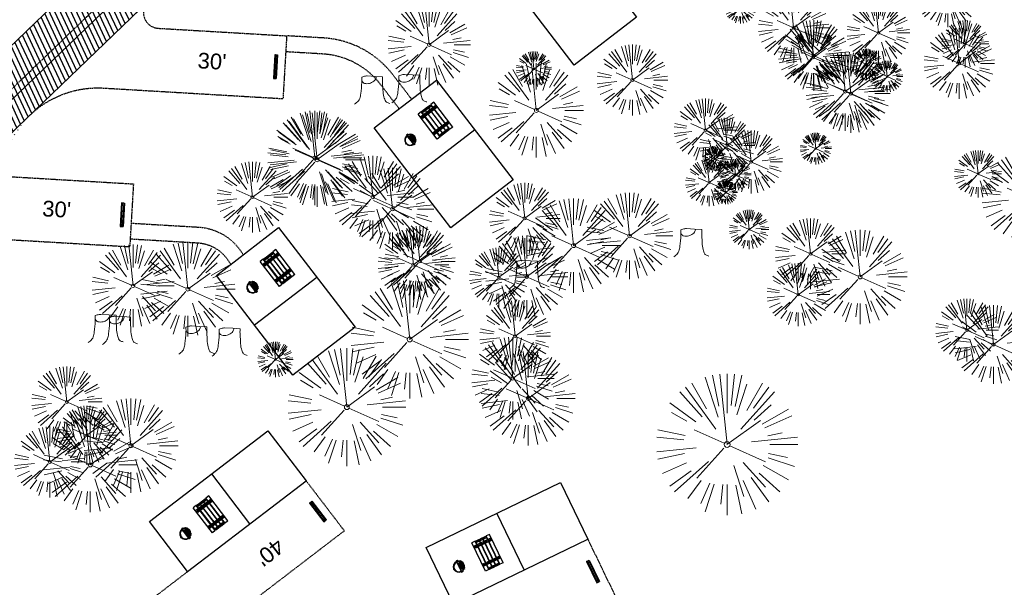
# Model space of a CAD drawing. Header units: feet. Extents: x 1134296 to 1140710, y 647902 to 649877.
# Tile 31 of 42: x 1134716 to 1134967, y 649032 to 649176. Entities that reach past the tile are written whole.
import ezdxf
from ezdxf.lldxf.tags import DXFTag

# ---------------------------------------------------------------- set-up
doc = ezdxf.new("R2010")
doc.units = ezdxf.units.FT
doc.header["$MEASUREMENT"] = 0
doc.linetypes.add('CENTER2', pattern=[1.125, 0.75, -0.125, 0.125, -0.125])
doc.linetypes.add('RAD', pattern=[0.13, 0.08, -0.05])
doc.layers.add('-ANGLE-IRON', color=8, linetype='Continuous', lineweight=25)
doc.layers.add('V-SITE-VEGE', color=8, linetype='Continuous', lineweight=18)
for name, color, linetype in [('-BOLTS-LAGS-SCREWS', 7, 'Continuous'), ('-CONCRETE', 9, 'Continuous'), ('-HARDWARE', 7, 'Continuous'), ('-TIMBER', 6, 'Continuous'), ('C-CAMPSITE-PADS', 6, 'Continuous'), ('C-PRKG-ASPH', 5, 'Continuous'), ('C-PRKG-WHEL-STOP', 5, 'Continuous'), ('C-ROAD-ASPHALT', 1, 'Continuous'), ('C-ROAD-CNTR', 1, 'CENTER2'), ('C-ROAD-GRVL', 1, 'RAD'), ('C-SWLK-GRVL', 5, 'RAD'), ('C-UTIL-WATER-MEP', 7, 'WATER (.5x)'), ('G-TEXT-ST02', 2, 'Continuous'), ('G-XREF', 7, 'Continuous')]:
    doc.layers.add(name, color=color, linetype=linetype)
doc.styles.add('Arial', font='arial.ttf', dxfattribs={"height": 180})
doc.styles.get("Standard").update_dxf_attribs({"font": 'arial.ttf'})
tags = doc.linetypes.add('WATER (.5x)', pattern='A,0.75,-0.2,["W",Standard,S=0.08,R=0,X=-0.1,Y=-0.04],-0.05', length=1).pattern_tags.tags
tags[6] = DXFTag(74, 10)

# ---------------------------------------------------------------- blocks, each defined once
blk = doc.blocks.new('V-SITE-VEGE-Coniferious Tree 2')
at = {"color": 0, "linetype": 'ByBlock'}
for p, q in [((-0.0575, 0.2704), (-0.104, 0.4891)), ((-0.0003, 0.0026), (-0.0523, 0.4973)), ((0, 0.2219), (0, 0.5)), ((0.0289, 0.2753), (0.0522, 0.4973)), ((0.0572, 0.2693), (0.1039, 0.4891)), ((-0.146, 0.2528), (-0.25, 0.433)), ((-0.0626, 0.1926), (-0.1545, 0.4755)), ((0.0685, 0.211), (0.1382, 0.4256)), ((0.1391, 0.2411), (0.25, 0.433)), ((-0.1757, 0.1951), (-0.3346, 0.3716)), ((-0.0791, 0.1089), (-0.2939, 0.4045)), ((0.0978, 0.1086), (0.3345, 0.3716)), ((0.1869, 0.2573), (0.2939, 0.4045)), ((-0.2201, 0.1599), (-0.4046, 0.2939)), ((0.192, 0.1729), (0.3116, 0.2806)), ((-0.2844, 0.1642), (-0.3931, 0.227)), ((0.2488, 0.1436), (0.433, 0.25)), ((-0.0009, -0.0007), (0.235, 0.1707)), ((0.2659, 0.1184), (0.4568, 0.2034)), ((-0.2961, 0.0629), (-0.4891, 0.1039)), ((-0.0199, 0.0089), (-0.2319, 0.1032)), ((0.2873, 0.0611), (0.3885, 0.0826)), ((-0.306, 0.0322), (-0.4973, 0.0523)), ((0.1731, 0.0182), (0.4972, 0.0523)), ((0.3025, 0), (0.5, 0)), ((-0.2183, -0.0229), (-0.4973, -0.0523)), ((-0.3022, -0.0642), (-0.4891, -0.1039)), ((-0.023, -0.0255), (-0.2138, -0.2374)), ((0.0185, -0.0083), (0.272, -0.1211)), ((0.2936, -0.0624), (0.4274, -0.0908)), ((-0.2881, -0.1283), (-0.4568, -0.2034)), ((-0.132, -0.1189), (-0.3716, -0.3346)), ((0.1144, -0.1271), (0.2718, -0.3019)), ((0.2891, -0.094), (0.4755, -0.1545)), ((-0.2545, -0.1849), (-0.4046, -0.2939)), ((0.0478, -0.1473), (0.1192, -0.3671)), ((0.2254, -0.2029), (0.3716, -0.3346)), ((0.2555, -0.1475), (0.433, -0.25)), ((-0.1843, -0.2536), (-0.2767, -0.3808)), ((-0.1214, -0.2725), (-0.1856, -0.4168)), ((0.1131, -0.2541), (0.2033, -0.4568)), ((0.1689, -0.2325), (0.2939, -0.4045)), ((-0.091, -0.2799), (-0.1545, -0.4755)), ((-0.0297, -0.2818), (-0.0443, -0.4216)), ((0, -0.2818), (0, -0.5)), ((0.061, -0.2873), (0.1039, -0.4891))]:
    blk.add_line(p, q, dxfattribs=at)
blk.add_circle((0, 0), 0.0208)
blk = doc.blocks.new('V-SITE-VEGE-Stump')
for points in [[(-0.1229, -0.0143, 0.052613), (-0.0986, 0.0077, 0.106195), (-0.0905, 0.0219, 0.044862), (-0.0837, 0.0527, 0.020074), (-0.0776, 0.1229, 0.011675), (-0.0773, 0.1364, 0.007866), (-0.0776, 0.1565)], [(-0.0776, 0.1565, -0.027668), (-0.0534, 0.1634, -0.067978), (-0.0432, 0.1643), (0.0086, 0.1616), (0.054, 0.1591)], [(0.0151, 0.1613, -0.082864), (0.0081, 0.142, -0.111324), (-0.0021, 0.1306, -0.039313), (-0.0159, 0.1223, -0.049197), (-0.028, 0.1177, -0.066002), (-0.0447, 0.1155, -0.070187), (-0.0604, 0.1177, -0.114859), (-0.0685, 0.1223, -0.075938), (-0.0773, 0.1332)], [(0.054, 0.1591, 0.004334), (0.0538, 0.1369, 0.008344), (0.054, 0.1254), (0.0561, 0.0762, 0.046252), (0.0624, 0.0317, 0.069625), (0.0733, 0.0038, 0.149725), (0.0794, -0.002, 0.058523), (0.0992, -0.0091)]]:
    blk.add_lwpolyline(points, format="xyb")
blk = doc.blocks.new('C_XBASE-PACTOLA_02403811')
at = {"layer": 'V-SITE-VEGE', "rotation": 8.537736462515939e-07}
for p, xscale, yscale, zscale in [((1134952.6, 649182.42), 15.99980672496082, 15.99980672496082, 15.99980672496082), ((1134899.8, 649179.36), 7.99990336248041, 7.99990336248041, 7.99990336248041), ((1134934.94, 649172.95), 15.99980672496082, 15.99980672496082, 15.99980672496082), ((1134957.03, 649170.18), 11.99985504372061, 11.99985504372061, 11.99985504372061), ((1134931.95, 649164.95), 7.99990336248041, 7.99990336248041, 7.99990336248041), ((1134847.86, 649153.26), 23.99971008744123, 23.99971008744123, 23.99971008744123), ((1134937.2, 649161.86), 7.99990336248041, 7.99990336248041, 7.99990336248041), ((1134890.93, 649148.24), 15.99980672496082, 15.99980672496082, 15.99980672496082), ((1134791.48, 649141.17), 23.99971008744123, 23.99971008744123, 23.99971008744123), ((1134792.04, 649140.69), 23.99971008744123, 23.99971008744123, 23.99971008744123), ((1134902.56, 649140.15), 15.99980672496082, 15.99980672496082, 15.99980672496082), ((1134918.98, 649143.53), 7.99990336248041, 7.99990336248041, 7.99990336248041), ((1134893.26, 649140.88), 5.999927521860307, 5.999927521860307, 5.999927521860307), ((1134960.3, 649137.09), 11.99985504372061, 11.99985504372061, 11.99985504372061), ((1134973.32, 649130.98), 23.99971008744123, 23.99971008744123, 23.99971008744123), ((1134891.84, 649134.89), 11.99985504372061, 11.99985504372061, 11.99985504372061), ((1134898.54, 649136.88), 7.99990336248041, 7.99990336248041, 7.99990336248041), ((1134896.03, 649132.37), 5.999927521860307, 5.999927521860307, 5.999927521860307), ((1134857.35, 649118.86), 23.99971008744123, 23.99971008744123, 23.99971008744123), ((1134930.29, 649110.9), 23.99971008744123, 23.99971008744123, 23.99971008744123), ((1134759.16, 649107.79), 23.99971008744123, 23.99971008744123, 23.99971008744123), ((1134914.54, 649106.39), 15.99980672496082, 15.99980672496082, 15.99980672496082), ((1134957.49, 649097.36), 15.99980672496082, 15.99980672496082, 15.99980672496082), ((1134845.78, 649079.99), 23.99971008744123, 23.99971008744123, 23.99971008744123), ((1134744.67, 649067.97), 23.99971008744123, 23.99971008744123, 23.99971008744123), ((1134734.33, 649063.1), 23.99971008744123, 23.99971008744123, 23.99971008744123)]:
    blk.add_blockref('V-SITE-VEGE-Coniferious Tree 2', p, dxfattribs=dict(at, xscale=xscale, yscale=yscale, zscale=zscale))
at = {"layer": 'V-SITE-VEGE'}
for name, p, xscale, yscale, zscale in [('V-SITE-VEGE-Coniferious Tree 2', (1134913.37, 649174.27), 17.99978256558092, 17.99978256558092, 17.99978256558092), ('V-SITE-VEGE-Coniferious Tree 2', (1134820.59, 649169.97), 20.99974632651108, 20.99974632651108, 20.99974632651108), ('V-SITE-VEGE-Coniferious Tree 2', (1134918.46, 649167.2), 17.99978256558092, 17.99978256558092, 17.99978256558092), ('V-SITE-VEGE-Coniferious Tree 2', (1134918.42, 649166.69), 13.99983088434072, 13.99983088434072, 13.99983088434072), ('V-SITE-VEGE-Coniferious Tree 2', (1134955.51, 649165.21), 17.99978256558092, 17.99978256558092, 17.99978256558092), ('V-SITE-VEGE-Coniferious Tree 2', (1134872.32, 649160.98), 17.99978256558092, 17.99978256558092, 17.99978256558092), ('V-SITE-VEGE-Coniferious Tree 2', (1134847.24, 649163.77), 8.999891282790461, 8.999891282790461, 8.999891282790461), ('V-SITE-VEGE-Coniferious Tree 2', (1134926.51, 649158.08), 19.99975840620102, 19.99975840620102, 19.99975840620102), ('V-SITE-VEGE-Coniferious Tree 2', (1134927.95, 649157.54), 19.99975840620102, 19.99975840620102, 19.99975840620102), ('V-SITE-VEGE-Stump', (1134816.01, 649155.76), 40.31522404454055, 40.31522404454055, 40.31522404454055), ('V-SITE-VEGE-Stump', (1134806.56, 649155.39), 40.31522404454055, 40.31522404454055, 40.31522404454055), ('V-SITE-VEGE-Coniferious Tree 2', (1134896.45, 649144.36), 13.99983088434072, 13.99983088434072, 13.99983088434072), ('V-SITE-VEGE-Coniferious Tree 2', (1134775.59, 649131.18), 17.99978256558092, 17.99978256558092, 17.99978256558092), ('V-SITE-VEGE-Coniferious Tree 2', (1134806.22, 649131.2), 20.99974632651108, 20.99974632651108, 20.99974632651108), ('V-SITE-VEGE-Coniferious Tree 2', (1134811.26, 649128.14), 20.99974632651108, 20.99974632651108, 20.99974632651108), ('V-SITE-VEGE-Coniferious Tree 2', (1134844.9, 649125.8), 17.99978256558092, 17.99978256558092, 17.99978256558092), ('V-SITE-VEGE-Coniferious Tree 2', (1134871.6, 649121.31), 21.99973424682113, 21.99973424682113, 21.99973424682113), ('V-SITE-VEGE-Coniferious Tree 2', (1134902.04, 649122.99), 9.999879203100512, 9.999879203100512, 9.999879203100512), ('V-SITE-VEGE-Coniferious Tree 2', (1134917.67, 649116.77), 17.99978256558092, 17.99978256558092, 17.99978256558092), ('V-SITE-VEGE-Coniferious Tree 2', (1134816.56, 649113.97), 17.99978256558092, 17.99978256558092, 17.99978256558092), ('V-SITE-VEGE-Coniferious Tree 2', (1134818.22, 649114.84), 17.99978256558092, 17.99978256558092, 17.99978256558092), ('V-SITE-VEGE-Stump', (1134887.79, 649116.57), 40.31522404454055, 40.31522404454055, 40.31522404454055), ('V-SITE-VEGE-Coniferious Tree 2', (1134845.42, 649110.9), 20.99974632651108, 20.99974632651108, 20.99974632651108), ('V-SITE-VEGE-Coniferious Tree 2', (1134745.2, 649108.62), 20.99974632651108, 20.99974632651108, 20.99974632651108), ('V-SITE-VEGE-Coniferious Tree 2', (1134838.33, 649110.81), 14.99981880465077, 14.99981880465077, 14.99981880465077), ('V-SITE-VEGE-Stump', (1134846, 649108.49), 40.31522404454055, 40.31522404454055, 40.31522404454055), ('V-SITE-VEGE-Coniferious Tree 2', (1134815.63, 649094.99), 29.99963760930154, 29.99963760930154, 29.99963760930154), ('V-SITE-VEGE-Coniferious Tree 2', (1134842.46, 649095.83), 17.99978256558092, 17.99978256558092, 17.99978256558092), ('V-SITE-VEGE-Coniferious Tree 2', (1134964.23, 649093.69), 19.99975840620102, 19.99975840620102, 19.99975840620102), ('V-SITE-VEGE-Stump', (1134738.71, 649094.76), 40.31522404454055, 40.31522404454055, 40.31522404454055), ('V-SITE-VEGE-Stump', (1134742.35, 649094.28), 40.31522404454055, 40.31522404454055, 40.31522404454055), ('V-SITE-VEGE-Stump', (1134761.8, 649091.82), 40.31522404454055, 40.31522404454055, 40.31522404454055), ('V-SITE-VEGE-Stump', (1134770.26, 649091.32), 40.31522404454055, 40.31522404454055, 40.31522404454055), ('V-SITE-VEGE-Coniferious Tree 2', (1134841.87, 649085.1), 20.99974632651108, 20.99974632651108, 20.99974632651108), ('V-SITE-VEGE-Coniferious Tree 2', (1134781.44, 649089.88), 8.999891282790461, 8.999891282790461, 8.999891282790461), ('V-SITE-VEGE-Coniferious Tree 2', (1134799.62, 649077.8), 29.99963760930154, 29.99963760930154, 29.99963760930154), ('V-SITE-VEGE-Coniferious Tree 2', (1134728.35, 649079.12), 17.99978256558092, 17.99978256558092, 17.99978256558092), ('V-SITE-VEGE-Coniferious Tree 2', (1134896.43, 649068.27), 35.99956513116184, 35.99956513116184, 35.99956513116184), ('V-SITE-VEGE-Coniferious Tree 2', (1134733.47, 649070.63), 14.99981880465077, 14.99981880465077, 14.99981880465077), ('V-SITE-VEGE-Coniferious Tree 2', (1134724.02, 649063.84), 17.99978256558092, 17.99978256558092, 17.99978256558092)]:
    blk.add_blockref(name, p, dxfattribs=dict(at, xscale=xscale, yscale=yscale, zscale=zscale))
blk = doc.blocks.new('Wheel_Stop')
for points in [[(-36, 6.75), (36, 6.75)], [(-36, -2.25), (-36, 6.75)], [(-35.625, 4.5), (-36, 6.75)], [(-35.625, 0), (-36, -2.25)], [(-35.955, 6.48), (35.955, 6.48)], [(-35.625, 4.5), (-35.625, 0)], [(-35.625, 4.5), (35.625, 4.5)], [(-35.625, 0), (35.625, 0)], [(35.625, 4.5), (36, 6.75)], [(35.625, 4.5), (35.625, 0)], [(35.625, 0), (36, -2.25)], [(36, -2.25), (36, 6.75)], [(-36, -2.25), (36, -2.25)], [(-35.955, -1.98), (35.955, -1.98)]]:
    blk.add_lwpolyline(points)
for centre in [(-30, 2.25), (30, 2.25)]:
    blk.add_circle(centre, 0.5)
blk = doc.blocks.new('10FT_Precast Table')
at = {"layer": '-ANGLE-IRON'}
for p, q in [((-43.5, 15.3), (-46.5, 15.3)), ((-46.5, 15.3), (-46.5, -15.3)), ((-43.5, -15.3), (-43.5, 15.3)), ((-28.5, 21.1), (-28.5, 27.6)), ((-28.5, 27.6), (-24.5, 27.6)), ((-24.5, 21.1), (-28.5, 21.1)), ((-25.5, 15.3), (-28.5, 15.3)), ((-28.5, 15.3), (-28.5, -15.3)), ((-25.5, -15.3), (-25.5, 15.3)), ((-24.5, 27.6), (-24.5, 21.1)), ((28.5, 21.1), (28.5, 27.6)), ((28.5, 27.6), (32.5, 27.6)), ((32.5, 21.1), (28.5, 21.1)), ((32.5, 15.3), (29.5, 15.3)), ((29.5, 15.3), (29.5, -15.3)), ((32.5, 27.6), (32.5, 21.1)), ((32.5, -15.3), (32.5, 15.3)), ((46.5, 15.3), (43.5, 15.3)), ((43.5, 15.3), (43.5, -15.3)), ((46.5, -15.3), (46.5, 15.3)), ((-46.5, -15.3), (-43.5, -15.3)), ((-28.5, -15.3), (-25.5, -15.3)), ((-28.5, -27.6), (-28.5, -21.1)), ((-28.5, -21.1), (-24.5, -21.1)), ((-24.5, -27.6), (-28.5, -27.6)), ((-24.5, -21.1), (-24.5, -27.6)), ((28.5, -27.6), (28.5, -21.1)), ((28.5, -21.1), (32.5, -21.1)), ((32.5, -27.6), (28.5, -27.6)), ((29.5, -15.3), (32.5, -15.3)), ((32.5, -21.1), (32.5, -27.6)), ((43.5, -15.3), (46.5, -15.3))]:
    blk.add_line(p, q, dxfattribs=at)
at = {"layer": '-BOLTS-LAGS-SCREWS'}
for centre in [(-45, 14.3), (-45, 8.8), (-45, 2.8), (-27, 14.3), (-27, 8.8), (-27, 2.8), (-26.5, 26.1), (-26.5, 22.6), (30.5, 26.1), (30.5, 22.6), (31, 14.3), (31, 8.8), (31, 2.8), (45, 14.3), (45, 8.8), (45, 2.8), (-45, -2.8), (-45, -8.8), (-45, -14.3), (-27, -2.8), (-27, -8.8), (-27, -14.3), (-26.5, -22.6), (-26.5, -26.1), (30.5, -22.6), (30.5, -26.1), (31, -2.8), (31, -8.8), (31, -14.3), (45, -2.8), (45, -8.8), (45, -14.3)]:
    blk.add_circle(centre, 0.156, dxfattribs=at)
at = {"layer": '-CONCRETE'}
for p, q in [((-32, -30), (-32, 30)), ((-28.5, 30), (-28.5, 27.6)), ((-28.5, -27.1), (-28.5, 27.1)), ((32.5, 30), (32.5, 27.6)), ((32.5, -27.1), (32.5, 27.1)), ((36, -30), (36, 30)), ((-28.5, -30), (-28.5, -27.6)), ((32.5, -27.6), (32.5, -30))]:
    blk.add_line(p, q, dxfattribs=at)
at = {"layer": '-TIMBER'}
for p, q in [((-48, 18.7), (-48, 30)), ((-48, 30), (48, 30)), ((-48, 18.7), (48, 18.7)), ((-48, 5.9), (-48, 17.1)), ((-48, 17.1), (48, 17.1)), ((-48, 5.9), (48, 5.9)), ((-48, -5.6), (-48, 5.6)), ((-48, 5.6), (48, 5.6)), ((48, 18.7), (48, 30)), ((48, 17.1), (48, 5.9)), ((48, 5.6), (48, -5.6)), ((48, -5.6), (-48, -5.6)), ((-48, -17.1), (-48, -5.9)), ((48, -5.9), (-48, -5.9)), ((48, -17.1), (-48, -17.1)), ((-48, -30), (-48, -18.7)), ((-48, -18.7), (48, -18.7)), ((-48, -30), (48, -30)), ((48, -5.9), (48, -17.1)), ((48, -30), (48, -18.7))]:
    blk.add_line(p, q, dxfattribs=at)
blk = doc.blocks.new('*X1295')
at = {"color": 0}
for p, q in [((146.1, 353.6), (146.1, 353.7)), ((146.1, 352.9), (146.8, 353.6)), ((146.1, 352.5), (146.8, 353.3)), ((146.1, 351.8), (146.8, 352.6)), ((146.1, 351.5), (146.8, 352.2)), ((146.1, 350.8), (146.8, 351.5)), ((146.3, 350.7), (146.8, 351.2))]:
    blk.add_line(p, q, dxfattribs=at)
blk = doc.blocks.new('Pilot Rocks FS-30_18_PA')
at = {"layer": '-HARDWARE'}
for p, q in [((-8.8, 0), (-17.9, 0)), ((-17.9, 0), (-12.8, 0)), ((-10.2, 0), (10.2, 0)), ((8.8, 0), (17.9, 0)), ((12.8, 0), (17.9, 0)), ((-18.9, -1.4), (-18.9, -1)), ((-18.9, -1.4), (-18.9, -1)), ((-18.9, -4.6), (-18.9, -1.4)), ((-18.9, -1.4), (-18.9, -1.4)), ((-18.2, -1.4), (-18.2, -1)), ((-18.2, -1), (-18.2, -1.4)), ((-18.2, -1.4), (-18.1, -1.4)), ((-18.1, -1.4), (-18.1, -4.6)), ((-8.8, -0.6), (-17.9, -0.6)), ((-13.3, -0.6), (-17.9, -0.6)), ((-10.2, -0.6), (10.2, -0.6)), ((-10.2, -0.6), (-10.2, -11.3)), ((-10.2, -11.3), (-10.2, -14.8)), ((-10.2, -13.7), (-10.2, -14.8)), ((-9.5, -0.6), (-9.5, -11.3)), ((-9.5, -11.3), (-9.5, -14.8)), ((-9.5, -11.6), (9.5, -11.6)), ((-9.5, -12.3), (9.5, -12.3)), ((-9.5, -14.8), (-9.5, -14.5)), ((-8.8, -0.6), (-8.8, -11.6)), ((-8.3, -0.6), (-8.3, -11.6)), ((-7.5, -0.6), (-7.5, -11.6)), ((-7, -0.6), (-7, -11.6)), ((-6.2, -0.6), (-6.2, -11.6)), ((-5.7, -0.6), (-5.7, -11.6)), ((-4.9, -0.6), (-4.9, -11.6)), ((-4.3, -0.6), (-4.3, -11.6)), ((-3.6, -0.6), (-3.6, -11.6)), ((-3, -0.6), (-3, -11.6)), ((-2.2, -0.6), (-2.2, -11.6)), ((-1.7, -0.6), (-1.7, -11.6)), ((-0.9, -0.6), (-0.9, -11.6)), ((-0.4, -0.6), (-0.4, -11.6)), ((0.4, -0.6), (0.4, -11.6)), ((0.9, -0.6), (0.9, -11.6)), ((1.7, -0.6), (1.7, -11.6)), ((2.2, -0.6), (2.2, -11.6)), ((3, -0.6), (3, -11.6)), ((3.6, -0.6), (3.6, -11.6)), ((4.3, -0.6), (4.3, -11.6)), ((4.9, -0.6), (4.9, -11.6)), ((5.7, -0.6), (5.7, -11.6)), ((6.2, -0.6), (6.2, -11.6)), ((7, -0.6), (7, -11.6)), ((7.5, -0.6), (7.5, -11.6)), ((8.3, -0.6), (8.3, -11.6)), ((8.8, -0.6), (8.8, -11.6)), ((17.9, -0.6), (8.8, -0.6)), ((9.5, -0.6), (9.5, -11.3)), ((9.5, -11.3), (9.5, -14.8)), ((9.5, -14.5), (9.5, -14.8)), ((10.2, -0.6), (10.2, -11.3)), ((10.2, -11.3), (10.2, -14.8)), ((10.2, -14.8), (10.2, -13.7)), ((18.1, -4.6), (18.1, -1.4)), ((18.1, -1.4), (18.2, -1.4)), ((18.9, -4.6), (18.1, -4.6)), ((18.2, -1.4), (18.2, -1)), ((18.2, -1.4), (18.2, -1)), ((18.9, -1.4), (18.9, -1)), ((18.9, -1), (18.9, -1.4)), ((18.9, -1.4), (18.9, -1.4)), ((18.9, -1.4), (18.9, -4.6))]:
    blk.add_line(p, q, dxfattribs=at)
at = {"layer": '-HARDWARE', "flags": 128}
for points in [[(0, 18.2, 1), (-0.6, 18.2), (-0.6, 15, 1), (0, 15), (0, 18.2)], [(-11.8, -8.9, -1), (-11.3, -9.4), (-13.5, -11.7, -1), (-14, -11.3), (-11.8, -8.9)], [(11.8, -8.9, 1), (11.3, -9.4), (13.5, -11.7, 1), (14, -11.3), (11.8, -8.9)]]:
    blk.add_lwpolyline(points, format="xyb", dxfattribs=at)
at = {"layer": '-HARDWARE'}
for points in [[(-18.9, -4.6), (-18.9, -1.4), (-18.1, -1.4), (-18.1, -4.6)], [(-7.5, -11.6), (-8.3, -11.6), (-8.3, -0.6), (-7.5, -0.6)], [(-6.2, -11.6), (-7, -11.6), (-7, -0.6), (-6.2, -0.6)], [(-4.9, -11.6), (-5.7, -11.6), (-5.7, -0.6), (-4.9, -0.6)], [(-3.6, -11.6), (-4.3, -11.6), (-4.3, -0.6), (-3.6, -0.6)], [(-2.2, -11.6), (-3, -11.6), (-3, -0.6), (-2.2, -0.6)], [(-0.9, -11.6), (-1.7, -11.6), (-1.7, -0.6), (-0.9, -0.6)], [(-0.4, -11.6), (0.4, -11.6), (0.4, -0.6), (-0.4, -0.6)], [(0.9, -11.6), (1.7, -11.6), (1.7, -0.6), (0.9, -0.6)], [(2.2, -11.6), (3, -11.6), (3, -0.6), (2.2, -0.6)], [(3.6, -11.6), (4.3, -11.6), (4.3, -0.6), (3.6, -0.6)], [(4.9, -11.6), (5.7, -11.6), (5.7, -0.6), (4.9, -0.6)], [(6.2, -11.6), (7, -11.6), (7, -0.6), (6.2, -0.6)], [(7.5, -11.6), (8.3, -11.6), (8.3, -0.6), (7.5, -0.6)], [(18.9, -4.6), (18.9, -1.4), (18.1, -1.4), (18.1, -4.6)]]:
    blk.add_lwpolyline(points, close=True, dxfattribs=at)
for centre, radius, start, end in [((-17.9, -1), 1, 90, 180), ((-17.9, -1), 1, 90, 180), ((0, 0), 17.1, 0.1484, 179.8516), ((0, 0), 15.7, 0.161, 179.839), ((17.9, -1), 1, 0, 90), ((17.9, -1), 1, 0, 90), ((-17.9, -1), 0.333, 90, 180), ((-17.9, -1), 0.333, 90, 180), ((0, 0), 17.1, 182.0901, 220.7491), ((0, 0), 15.7, 182.2674, 220.2248), ((0, 0), 17.1, 220.7491, 233.2978), ((0, 0), 15.7, 220.2248, 229.5861), ((-9.9, -11.6), 0.333, 0, 180), ((-9.9, -14.8), 0.333, 180, 0), ((-9.9, -14.8), 0.333, 180, 0), ((0, 0), 15.7, 232.704, 307.296), ((0, 0), 17.1, 236.0414, 303.9586), ((9.9, -11.6), 0.333, 0, 180), ((9.9, -14.8), 0.333, 180, 0), ((9.9, -14.8), 0.333, 180, 0), ((0, 0), 15.7, 310.4139, 319.7752), ((0, 0), 17.1, 306.7022, 319.2509), ((0, 0), 15.7, 319.7752, 357.7326), ((0, 0), 17.1, 319.2509, 357.9099), ((17.9, -1), 0.333, 0, 90), ((17.9, -1), 0.333, 0, 90)]:
    blk.add_arc(centre, radius, start, end, dxfattribs=at)
at = {"layer": '-HARDWARE', "rotation": 180}
for p, xscale, yscale, zscale in [((137.7, 372.6), 1.066666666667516, 1.066666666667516, 1.066666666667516), ((-137.7, 372.6), -1.066666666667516, 1.066666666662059, 1.066666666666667)]:
    blk.add_blockref('*X1295', p, dxfattribs=dict(at, xscale=xscale, yscale=yscale, zscale=zscale))
blk = doc.blocks.new('C_PBASE-PACTOLA_02403811')
at = {"layer": 'C-CAMPSITE-PADS'}
for points in [[(1134873.38, 649176.97), (1134857.52, 649164.78), (1134838.02, 649190.15), (1134853.88, 649202.34)], [(1134841.97, 649135.6), (1134826.11, 649123.41), (1134806.61, 649148.79), (1134822.47, 649160.97)], [(1134801.77, 649098.09), (1134785.91, 649085.91), (1134766.41, 649111.28), (1134782.27, 649123.47)]]:
    blk.add_lwpolyline(points, close=True, dxfattribs=at)
for points in [[(1134759.09, 649035.95), (1134749.37, 649048.66), (1134779.55, 649071.75), (1134789.27, 649059.04)], [(1134759.09, 649035.95), (1134789.27, 649059.04)], [(1134826.75, 649027.67), (1134819.79, 649042.08), (1134854.01, 649058.61), (1134860.97, 649044.2)], [(1134826.75, 649027.67), (1134860.97, 649044.2)]]:
    blk.add_lwpolyline(points, dxfattribs=at)
at = {"layer": 'C-ROAD-ASPHALT'}
blk.add_lwpolyline([(1134916.81, 648653.23), (1134952.32, 648718.22, 0.019155), (1134969.66, 648753.05), (1135036.87, 648902.16, 0.009219), (1135044.25, 648919.38), (1135101.51, 649060.02, 0.049273), (1135107.54, 649080.38), (1135113.25, 649110.08, 0.302523), (1135079.74, 649189.8), (1135017.58, 649231, 0.036701), (1134952.66, 649267.49), (1134930.36, 649277.95, 0.265468), (1134828.52, 649269.75), (1134807.49, 649255.39, 0.041643), (1134780.65, 649233.58), (1134706.83, 649162.6, 0.057659), (1134625.2, 649063.66, -0.572256), (1134616.58, 649064.03), (1134601.86, 649091.79)], format="xyb", dxfattribs=at)
blk.add_lwpolyline([(1134609.5, 649004.17, -0.084817), (1134717.92, 649151.06), (1134791.74, 649222.04, -0.041643), (1134816.52, 649242.18), (1134837.54, 649256.54, -0.265468), (1134923.57, 649263.47), (1134945.86, 649253.01, -0.036701), (1135008.74, 649217.67), (1135070.9, 649176.46, -0.302523), (1135097.53, 649113.09), (1135091.83, 649083.4, -0.049273), (1135086.69, 649066.05), (1135029.44, 648925.41, -0.009219), (1135022.29, 648908.74), (1134970.11, 648792.98, 0.09467), (1134957.79, 648834.73), (1134921.93, 648904.35, 0.300313), (1134722.09, 649016.56), (1134632.5, 649010.11, 0.090714)], format="xyb", close=True, dxfattribs=at)
at = {"layer": 'C-ROAD-CNTR', "flags": 128}
blk.add_lwpolyline([(1134682.82, 648422.25), (1134669.22, 648425.85, -0.177469), (1134620.15, 648460.15), (1134616.5, 648465.38, -0.104209), (1134576.2, 648560.26), (1134558.55, 648650.05, -0.01381), (1134553.98, 648677.28), (1134544.9, 648742.27, -0.094333), (1134550.43, 648854.34), (1134559, 648889.72, -0.142864), (1134712.37, 649156.83), (1134786.2, 649227.81, -0.041643), (1134812.01, 649248.79), (1134833.03, 649263.15, -0.265468), (1134926.96, 649270.71), (1134949.26, 649260.25, -0.036701), (1135013.16, 649224.33), (1135075.32, 649183.13, -0.302523), (1135105.39, 649111.58), (1135099.69, 649081.89, -0.049273), (1135094.1, 649063.04), (1135036.84, 648922.4, -0.009219), (1135029.58, 648905.45), (1134962.36, 648756.34, -0.019155), (1134945.3, 648722.05), (1134909.79, 648657.07, -0.111237), (1134866.24, 648607.57), (1134762.18, 648532.09, 0.322945), (1134716.4, 648393.22), (1134719.72, 648382.71, -0.171424), (1134715.29, 648249.56), (1134707.16, 648228.78, -0.022723), (1134688.71, 648187.28, 0.05045), (1134653.34, 648094.13)], format="xyb", dxfattribs=at)
at = {"layer": 'C-ROAD-GRVL'}
for p, q in [((1134751.61, 649174.14), (1134784.31, 649172.22)), ((1134784.31, 649172.22), (1134783.37, 649156.25)), ((1134712.61, 649136.48), (1134745.3, 649134.56)), ((1134745.3, 649134.56), (1134744.36, 649118.59))]:
    blk.add_line(p, q, dxfattribs=at)
at = {"layer": 'C-ROAD-GRVL', "flags": 128}
for points in [[(1134749.08, 649181.02, 0.654152), (1134751.61, 649174.14)], [(1134718.89, 649152, -0.209079), (1134737.69, 649158.94), (1134783.37, 649156.25)], [(1134681.43, 649112.36, -0.234832), (1134701.91, 649121.08), (1134744.36, 649118.59)], [(1134726.84, 649016.85, 0.152184), (1134740.8, 649021.96), (1134759.09, 649035.95)]]:
    blk.add_lwpolyline(points, format="xyb", dxfattribs=at)
for points in [[(1134789.27, 649059.04), (1134798.99, 649046.33)], [(1134798.99, 649046.33), (1134765.04, 649020.36)], [(1134860.97, 649044.2), (1134867.93, 649029.79)]]:
    blk.add_lwpolyline(points, dxfattribs=at)
at = {"layer": 'C-SWLK-GRVL', "flags": 128}
for points in [[(1134816.13, 649156.1), (1134811.33, 649162.34, 0.21757), (1134793.71, 649171.67), (1134784.31, 649172.22)], [(1134784.07, 649168.23), (1134793.48, 649167.68, -0.21757), (1134808.16, 649159.9), (1134812.95, 649153.66)], [(1134744.71, 649124.58), (1134761.88, 649123.57, -0.230106), (1134772.55, 649117.59), (1134773.27, 649116.55)], [(1134744.48, 649120.59), (1134761.64, 649119.58, -0.230106), (1134769.27, 649115.3), (1134770.09, 649114.11)]]:
    blk.add_lwpolyline(points, format="xyb", dxfattribs=at)
at = {"layer": 'C-UTIL-WATER-MEP', "flags": 128}
blk.add_lwpolyline([(1134713.29, 648416.24), (1134669.73, 648427.78, -0.177469), (1134621.79, 648461.3), (1134618.14, 648466.52, -0.104209), (1134578.16, 648560.65), (1134560.52, 648650.44, -0.01381), (1134555.96, 648677.56), (1134546.88, 648742.55, -0.094333), (1134552.38, 648853.87), (1134560.94, 648889.25, -0.142864), (1134713.76, 649155.39), (1134787.59, 649226.37, -0.041643), (1134813.13, 649247.14), (1134834.16, 649261.5, -0.265468), (1134926.11, 649268.9), (1134948.41, 649258.44, -0.036701), (1135012.06, 649222.67), (1135074.22, 649181.46, -0.302523), (1135103.43, 649111.96), (1135097.72, 649082.26, -0.049273), (1135092.25, 649063.79), (1135034.99, 648923.15, -0.009219), (1135027.76, 648906.27), (1134960.54, 648757.16, -0.019155), (1134943.55, 648723.01), (1134908.04, 648658.03, -0.111237), (1134865.06, 648609.19), (1134761.01, 648533.71, 0.157468), (1134714.97, 648470.68, 0.157468)], format="xyb", dxfattribs=at)
at = {"layer": 'Defpoints'}
for points in [[(1134832.22, 649148.29), (1134816.36, 649136.1)], [(1134792.02, 649110.78), (1134776.16, 649098.6)]]:
    blk.add_lwpolyline(points, dxfattribs=at)
at = {"layer": 'Defpoints', "flags": 128}
for points in [[(1134774.97, 649048.1), (1134765.25, 649060.81)], [(1134844.76, 649036.37), (1134837.8, 649050.78)]]:
    blk.add_lwpolyline(points, dxfattribs=at)
at = {"layer": '-HARDWARE'}
for p, xscale, yscale, zscale, rotation in [((1134815.78, 649145.75), 0.08333333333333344, 0.08333333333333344, 0.08333333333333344, 127.5392135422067), ((1134775.59, 649108.24), 0.08333333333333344, 0.08333333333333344, 0.08333333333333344, 127.5392135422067), ((1134758.53, 649045.6), 0.08333333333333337, 0.08333333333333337, 0.08333333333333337, 127.4187642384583), ((1134828.15, 649037.23), 0.0833333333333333, 0.0833333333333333, 0.0833333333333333, 115.7869001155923)]:
    blk.add_blockref('Pilot Rocks FS-30_18_PA', p, dxfattribs=dict(at, xscale=xscale, yscale=yscale, zscale=zscale, rotation=rotation))
for p, xscale, yscale, zscale, rotation in [((1134822.19, 649150.67), 0.08333333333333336, 0.08333333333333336, 0.08333333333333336, 127.5392135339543), ((1134781.99, 649113.16), 0.08333333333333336, 0.08333333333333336, 0.08333333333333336, 127.5392135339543), ((1134764.95, 649050.51), 0.0833333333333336, 0.0833333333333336, 0.0833333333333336, 127.4187642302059), ((1134835.43, 649040.74), 0.08333333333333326, 0.08333333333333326, 0.08333333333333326, 115.7869001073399)]:
    blk.add_blockref('10FT_Precast Table', p, dxfattribs=dict(xscale=xscale, yscale=yscale, zscale=zscale, rotation=rotation))
at = {"layer": 'C-PRKG-WHEL-STOP'}
for p, xscale, yscale, zscale, rotation in [((1134781.28, 649164.39), 0.08333333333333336, 0.08333333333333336, 0.08333333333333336, 266.6374455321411), ((1134742.27, 649126.73), 0.08333333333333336, 0.08333333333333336, 0.08333333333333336, 266.6374455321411), ((1134792.09, 649051.13), 0.08333333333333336, 0.08333333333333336, 0.08333333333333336, 307.4187642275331), ((1134862.14, 649035.88), 0.08333333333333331, 0.08333333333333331, 0.08333333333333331, 295.7868997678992)]:
    blk.add_blockref('Wheel_Stop', p, dxfattribs=dict(at, xscale=xscale, yscale=yscale, zscale=zscale, rotation=rotation))
at = {"layer": 'C-CAMPSITE-PADS', "style": 'Arial'}
blk.add_text("40'", height=4, rotation=217.9144, dxfattribs=at).set_placement((1134781.72, 649044.68))
at = {"layer": 'C-CAMPSITE-PADS', "char_height": 4, "attachment_point": 1, "rotation": 356.5937, "style": 'Arial'}
for insert in [(1134761.79, 649167.97), (1134722.24, 649130.34)]:
    blk.add_mtext_dynamic_manual_height_columns("30'", width=0.889, gutter_width=1, heights=[0], dxfattribs=dict(at, insert=insert))
blk = doc.blocks.new('C_PHTCH-PACTOLA_02403811')
at = {"layer": 'C-PRKG-ASPH'}
h = blk.add_hatch(dxfattribs=at)
h.set_pattern_fill('ANSI31', color=256, scale=10, angle=70)
edge = h.paths.add_edge_path(flags=16)
edge.add_arc((1135093.57, 648760.36), 542, 143.5704, 153.2664, ccw=False)
edge.add_arc((1135093.57, 648760.36), 542, 133.8743, 143.5704, ccw=False)
edge.add_line((1134717.92, 649151.06), (1134791.74, 649222.04))
edge.add_arc((1134924.81, 649083.64), 192, 124.3358, 133.8743, ccw=False)
edge.add_line((1134816.52, 649242.18), (1134837.54, 649256.54))
edge.add_arc((1134886.61, 649184.7), 87, 64.8666, 124.3358, ccw=False)
edge.add_line((1134923.57, 649263.47), (1134945.86, 649253.01))
edge.add_arc((1134736.9, 648807.59), 492, 56.4591, 64.8666, ccw=False)
edge.add_line((1135008.74, 649217.67), (1135070.9, 649176.46))
edge.add_arc((1135036.64, 649124.78), 62, -10.868, 56.4591, ccw=False)
edge.add_line((1135097.53, 649113.09), (1135091.83, 649083.4))
edge.add_arc((1135001.48, 649100.74), 92, 337.8486, 349.132, ccw=False)
edge.add_line((1135086.69, 649066.05), (1135029.44, 648925.41))
edge.add_arc((1134573.75, 649110.92), 492, 335.736, 337.8486, ccw=False)
edge.add_line((1135022.29, 648908.74), (1134970.11, 648792.98))
edge.add_line((1134970.11, 648792.98), (1134955.07, 648759.62))
edge.add_arc((1134506.53, 648961.81), 492, 331.3466, 335.736, ccw=False)
edge.add_line((1134938.28, 648725.89), (1134902.77, 648660.9))
edge.add_arc((1134778.16, 648728.99), 142, 305.9573, 331.3466, ccw=False)
edge.add_line((1134861.54, 648614.05), (1134757.48, 648538.57))
edge.add_arc((1134835.58, 648430.91), 133, 125.9573, 166.4172)
edge.add_arc((1134672.28, 648470.36), 35, 244.1086, 346.4172, ccw=False)
edge.add_arc((1134691.46, 648509.91), 78.96, 214.9055, 244.1168, ccw=False)
edge.add_line((1134626.71, 648464.73), (1134623.06, 648469.96))
edge.add_arc((1134821.51, 648608.47), 242, 191.1168, 214.9138, ccw=False)
edge.add_line((1134584.05, 648561.81), (1134566.4, 648651.59))
edge.add_arc((1135049.17, 648746.46), 492, 187.9519, 191.1168, ccw=False)
edge.add_line((1134561.9, 648678.39), (1134552.83, 648743.38))
edge.add_arc((1134842.02, 648783.77), 292, 166.3961, 187.9519, ccw=False)
edge.add_line((1134558.21, 648852.45), (1134566.77, 648887.84))
edge.add_arc((1135093.57, 648760.36), 542, 158.0478, 166.3961, ccw=False)
edge.add_arc((1135093.57, 648760.36), 542, 153.2664, 158.0478, ccw=False)
edge = h.paths.add_edge_path()
edge.add_line((1134664.93, 648091.02), (1134641.75, 648097.24))
edge.add_arc((1135131.44, 647965.88), 507, 154.1155, 164.9841, ccw=False)
edge.add_arc((1135131.44, 647965.88), 507, 153.4315, 154.1155, ccw=False)
edge.add_arc((1134241.51, 648410.91), 488, 333.4315, 338.6384)
edge.add_line((1134695.99, 648233.15), (1134704.11, 648253.93))
edge.add_arc((1134529.03, 648322.41), 188, 338.6384, 377.1955)
edge.add_arc((1134651.31, 648360.25), 60, 17.1955, 74.9727)
edge.add_line((1134666.86, 648418.2), (1134661.5, 648419.81))
edge.add_arc((1134691.49, 648509.95), 95, 223.9419, 251.5981, ccw=False)
edge.add_arc((1134691.54, 648509.98), 95.06, 214.9166, 223.9393, ccw=False)
edge.add_line((1134613.59, 648455.57), (1134609.94, 648460.8))
edge.add_arc((1134821.51, 648608.47), 258, 191.1168, 214.9138, ccw=False)
edge.add_line((1134568.35, 648558.72), (1134550.7, 648648.51))
edge.add_arc((1135049.17, 648746.46), 508, 187.9519, 191.1168, ccw=False)
edge.add_line((1134546.06, 648676.18), (1134536.98, 648741.16))
edge.add_arc((1134842.02, 648783.77), 308, 166.3961, 187.9519, ccw=False)
edge.add_line((1134542.66, 648856.22), (1134551.22, 648891.6))
edge.add_arc((1135093.57, 648760.36), 558, 163.9213, 166.3961, ccw=False)
edge.add_arc((1134538.18, 648920.44), 20, 343.9213, 402.7699)
edge.add_line((1134552.86, 648934.02), (1134533.45, 648955.01))
edge.add_arc((1135093.57, 648760.36), 592.98, 146.01874, 160.8371, ccw=False)
edge.add_line((1134601.86, 649091.79), (1134616.58, 649064.03))
edge.add_arc((1134621, 649066.38), 5, 207.9516, 327.0741)
edge.add_arc((1135093.57, 648760.36), 558, 133.8743, 147.0741, ccw=False)
edge.add_line((1134706.83, 649162.6), (1134780.65, 649233.58))
edge.add_arc((1134924.81, 649083.64), 208, 124.3358, 133.8743, ccw=False)
edge.add_line((1134807.49, 649255.39), (1134828.52, 649269.75))
edge.add_arc((1134886.61, 649184.7), 103, 64.8666, 124.3358, ccw=False)
edge.add_line((1134930.36, 649277.95), (1134952.66, 649267.49))
edge.add_arc((1134736.9, 648807.59), 508, 56.4591, 64.8666, ccw=False)
edge.add_line((1135017.58, 649231), (1135079.74, 649189.8))
edge.add_arc((1135036.64, 649124.78), 78, -10.868, 56.4591, ccw=False)
edge.add_line((1135113.25, 649110.08), (1135107.54, 649080.38))
edge.add_arc((1135001.48, 649100.74), 108, 337.8486, 349.132, ccw=False)
edge.add_line((1135101.51, 649060.02), (1135044.25, 648919.38))
edge.add_arc((1134573.75, 649110.92), 508, 335.736, 337.8486, ccw=False)
edge.add_line((1135036.87, 648902.16), (1134969.66, 648753.05))
edge.add_arc((1134506.53, 648961.81), 508, 331.3466, 335.736, ccw=False)
edge.add_line((1134952.32, 648718.22), (1134916.81, 648653.23))
edge.add_arc((1134778.16, 648728.99), 158, 305.9573, 331.3466, ccw=False)
edge.add_line((1134870.94, 648601.1), (1134766.88, 648525.62))
edge.add_arc((1134835.58, 648430.91), 117, 125.9573, 162.2649)
edge.add_arc((1134752.71, 648457.41), 30, 162.2649, 196.8024)
edge.add_arc((1134835.58, 648430.91), 113, 170.9217, 197.5477)
edge.add_line((1134727.84, 648396.84), (1134731.16, 648386.32))
edge.add_arc((1134529.03, 648322.41), 212, 11.3401, 17.5477, ccw=False)
edge.add_arc((1134529.06, 648322.4), 211.97, -20.6491, 11.3422, ccw=False)
edge.add_arc((1134759.87, 648235.31), 34.72, 159.1872, 239.4136)
edge.add_line((1134742.2, 648205.42), (1134709.51, 648185.7))
edge.add_line((1134709.51, 648185.7), (1134699, 648181.01))
edge.add_arc((1135131.44, 647965.88), 483, 153.5512, 164.9841)

msp = doc.modelspace()

# ---------------------------------------------------------------- block references
at = {"layer": 'G-TEXT-ST02'}
msp.add_blockref('C_PHTCH-PACTOLA_02403811', (0, 0), dxfattribs=at)

# ---------------------------------------------------------------- next in the draw order: block references
at = {"layer": 'G-XREF'}
msp.add_blockref('C_XBASE-PACTOLA_02403811', (0, 0), dxfattribs=at)

# ---------------------------------------------------------------- next in the draw order: block references
msp.add_blockref('C_PBASE-PACTOLA_02403811', (0, 0), dxfattribs=at)

doc.saveas('drawing.dxf')
